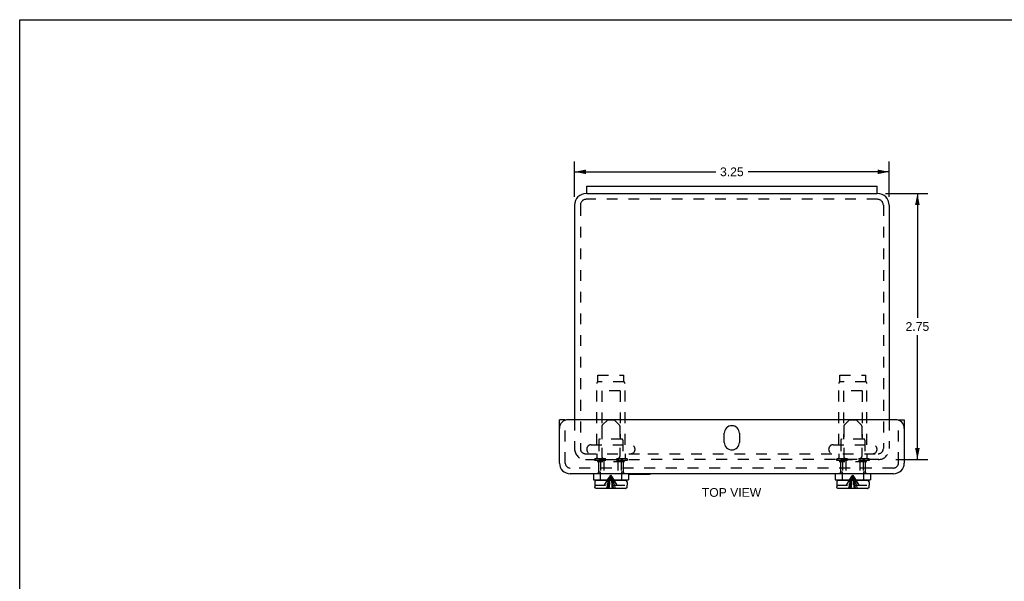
# Model space of a CAD drawing. Header units: inches. Extents: x 0 to 20.3, y 0 to 13.2.
# Tile 2 of 3: x 0 to 10.2, y 7.4 to 13.2. Entities that reach past the tile are written whole.
import ezdxf

# ---------------------------------------------------------------- set-up
doc = ezdxf.new("R2010")
doc.units = ezdxf.units.IN
doc.header["$LTSCALE"] = 1.119016
doc.header["$MEASUREMENT"] = 0
doc.linetypes.add('HIDDEN', pattern=[0.2, 0.1, -0.1])
doc.layers.get('0').update_dxf_attribs({"linetype": 'CONTINUOUS'})
for name, color, linetype in [('DEFAULT_2', 8, 'HIDDEN'), ('DIMENSIONS', 7, 'CONTINUOUS'), ('DOOR_ASSEMBLY', 7, 'CONTINUOUS')]:
    doc.layers.add(name, color=color, linetype=linetype)
doc.styles.get("Standard").update_dxf_attribs({"font": 'arial.ttf'})
doc.dimstyles.new('DIMSTYLE_2', dxfattribs={"dimtxt": 0.089761, "dimasz": 0.119681, "dimexe": 0.09, "dimexo": 0.07, "dimgap": 0.0375, "dimtad": 0, "dimtih": 1, "dimtoh": 1, "dimzin": 4, "dimdsep": 46, "dimtxsty": 'Standard', "dimblk": '_FILLED', "dimblk1": '_FILLED', "dimblk2": '_FILLED', "dimcen": 0.09, "dimazin": 1, "dimtfac": 1, "dimtdec": 3, "dimtofl": 0, "dimtmove": 0, "dimatfit": 3, "dimldrblk": '_FILLED', "dimfxl": 0, "dimtolj": 1, "dimtzin": 4, "dimarcsym": 0})

# ---------------------------------------------------------------- blocks, each defined once
blk = doc.blocks.new('_FILLED')
at = {"color": 0, "linetype": 'ByBlock'}
blk.add_solid([(0, 0), (-1, 0.2), (-1, -0.2)], dxfattribs=at)
blk = doc.blocks.new('*D9')
at = {"layer": 'DIMENSIONS', "color": 2, "linetype": 'Continuous'}
for p, q in [((5.733, 11.332), (5.733, 11.7)), ((8.983, 11.332), (8.983, 11.7)), ((5.733, 11.592), (7.191, 11.592)), ((8.983, 11.592), (7.525, 11.592))]:
    blk.add_line(p, q, dxfattribs=at)
at = {"layer": 'DIMENSIONS', "color": 2, "linetype": 'Continuous', "xscale": 0.1196808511, "yscale": 0.1196808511, "zscale": 0.1196808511, "rotation": 180}
blk.add_blockref('_FILLED', (5.733, 11.592), dxfattribs=at)
at = {"layer": 'DIMENSIONS', "color": 2, "linetype": 'Continuous', "xscale": 0.1196808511, "yscale": 0.1196808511, "zscale": 0.1196808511}
blk.add_blockref('_FILLED', (8.983, 11.592), dxfattribs=at)
at = {"layer": 'DIMENSIONS', "color": 2, "linetype": 'Continuous', "insert": (7.358, 11.637), "char_height": 0.0898, "width": 0.24392, "attachment_point": 2, "line_spacing_factor": 0.9}
blk.add_mtext('3.25', dxfattribs=at)
blk = doc.blocks.new('*D14')
at = {"layer": 'DIMENSIONS', "color": 2, "linetype": 'Continuous'}
for p, q in [((8.947, 11.368), (9.382, 11.368)), ((9.275, 11.368), (9.275, 10.083)), ((9.275, 8.618), (9.275, 9.903)), ((9.052, 8.618), (9.382, 8.618))]:
    blk.add_line(p, q, dxfattribs=at)
at = {"layer": 'DIMENSIONS', "color": 2, "linetype": 'Continuous', "xscale": 0.1196808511, "yscale": 0.1196808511, "zscale": 0.1196808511}
for p, rotation in [((9.275, 11.368), 90), ((9.275, 8.618), 270)]:
    blk.add_blockref('_FILLED', p, dxfattribs=dict(at, rotation=rotation))
at = {"layer": 'DIMENSIONS', "color": 2, "linetype": 'Continuous', "insert": (9.275, 10.038), "char_height": 0.0898, "width": 0.24392, "attachment_point": 2, "line_spacing_factor": 0.9}
blk.add_mtext('2.75', dxfattribs=at)

msp = doc.modelspace()

# ---------------------------------------------------------------- linework, layer by layer
at = {"color": 7, "linetype": 'Continuous'}
for p, q in [((0, 0), (0, 13.1649)), ((0, 13.1649), (20.3457, 13.1649)), ((5.858, 11.3679), (5.858, 11.4429)), ((8.858, 11.3679), (8.858, 11.4429)), ((5.858, 11.3679), (8.858, 11.3679))]:
    msp.add_line(p, q, dxfattribs=at)
at = {"color": 3, "linetype": 'Continuous'}
for p, q in [((5.858, 11.4429), (8.858, 11.4429)), ((5.858, 11.3679), (5.853, 11.3679)), ((8.863, 11.3679), (8.858, 11.3679)), ((5.733, 11.2479), (5.733, 9.0299)), ((8.983, 11.2479), (8.983, 9.0299))]:
    msp.add_line(p, q, dxfattribs=at)
for centre, start, end in [((5.853, 11.2479), 90, 180), ((8.863, 11.2479), 0, 90)]:
    msp.add_arc(centre, 0.12, start, end, dxfattribs=at)
at = {"layer": 'DEFAULT_2', "color": 8, "linetype": 'HIDDEN'}
for p, q in [((8.863, 11.3079), (5.853, 11.3079)), ((5.793, 11.2479), (5.793, 8.7329)), ((8.923, 11.2479), (8.923, 8.7329)), ((5.973, 9.4214), (5.973, 9.4904)), ((5.973, 9.4904), (6.243, 9.4904)), ((6.243, 9.4214), (6.243, 9.4904)), ((8.473, 9.4904), (8.743, 9.4904)), ((8.473, 9.4214), (8.473, 9.4904)), ((8.743, 9.4214), (8.743, 9.4904)), ((5.962, 8.7704), (5.962, 9.4036)), ((6.243, 9.4214), (5.973, 9.4214)), ((6.254, 8.7704), (6.254, 9.4036)), ((8.462, 8.7704), (8.462, 9.4036)), ((8.743, 9.4214), (8.473, 9.4214)), ((8.754, 8.7704), (8.754, 9.4036)), ((6.013, 9.3279), (6.013, 8.8279)), ((6.203, 9.3279), (6.013, 9.3279)), ((6.203, 9.3279), (6.203, 8.8279)), ((8.703, 9.3279), (8.513, 9.3279)), ((8.513, 9.3279), (8.513, 8.8279)), ((8.703, 9.3279), (8.703, 8.8279)), ((5.733, 9.0299), (5.733, 8.7299)), ((8.983, 9.0299), (8.983, 8.7329)), ((5.9042, 8.7704), (6.3117, 8.7704)), ((5.983, 8.8179), (5.983, 8.6079)), ((6.223, 8.8279), (5.993, 8.8279)), ((6.233, 8.8179), (6.233, 8.6079)), ((8.4042, 8.7704), (8.8117, 8.7704)), ((8.483, 8.8179), (8.483, 8.6079)), ((8.723, 8.8279), (8.493, 8.8279)), ((8.733, 8.8179), (8.733, 8.6079)), ((5.793, 8.7329), (5.793, 8.7299)), ((5.845, 8.6779), (6.4891, 8.6779)), ((5.962, 8.6779), (5.962, 8.6359)), ((6.254, 8.6779), (6.254, 8.6359)), ((6.4892, 8.6779), (8.871, 8.6779)), ((8.462, 8.6779), (8.462, 8.6359)), ((8.754, 8.6779), (8.754, 8.6359)), ((5.845, 8.6179), (6.4891, 8.6179)), ((5.938, 8.6259), (5.938, 8.6079)), ((6.278, 8.6259), (5.938, 8.6259)), ((6.278, 8.6079), (5.938, 8.6079)), ((6.278, 8.6259), (6.278, 8.6079)), ((8.8759, 8.6179), (6.4892, 8.6179)), ((8.778, 8.6259), (8.438, 8.6259)), ((8.438, 8.6259), (8.438, 8.6079)), ((8.778, 8.6079), (8.438, 8.6079)), ((8.778, 8.6259), (8.778, 8.6079))]:
    msp.add_line(p, q, dxfattribs=at)
for centre, radius, start, end in [((5.853, 11.2479), 0.06, 90, 180), ((8.863, 11.2479), 0.06, 0, 90), ((5.982, 9.4036), 0.02, 116.74368, 180), ((6.234, 9.4036), 0.02, 0, 63.25632), ((8.482, 9.4036), 0.02, 116.74368, 180), ((8.734, 9.4036), 0.02, 0, 63.25632), ((5.9042, 8.7242), 0.0462, 90, 270), ((5.993, 8.8179), 0.01, 90, 180), ((6.223, 8.8179), 0.01, 0, 90), ((6.3117, 8.7242), 0.0462, 270, 90), ((8.4042, 8.7242), 0.0462, 90, 270), ((8.493, 8.8179), 0.01, 90, 180), ((8.723, 8.8179), 0.01, 0, 90), ((8.8117, 8.7242), 0.0462, 270, 90), ((5.845, 8.7299), 0.112, 180, 270), ((5.845, 8.7299), 0.052, 180, 270), ((8.871, 8.7299), 0.112, 270, 360), ((8.871, 8.7299), 0.052, 270, 360), ((5.952, 8.6359), 0.01, 270, 360), ((6.264, 8.6359), 0.01, 180, 270), ((8.452, 8.6359), 0.01, 270, 360), ((8.764, 8.6359), 0.01, 180, 270)]:
    msp.add_arc(centre, radius, start, end, dxfattribs=at)
at = {"layer": 'DOOR_ASSEMBLY', "color": 3, "linetype": 'Continuous'}
for p, q in [((5.5767, 8.5819), (5.5767, 9.0299)), ((9.0492, 9.0299), (5.6667, 9.0299)), ((9.1392, 9.0299), (9.1392, 8.5819)), ((7.2799, 8.7955), (7.2799, 8.8893)), ((7.4361, 8.8893), (7.4361, 8.7955)), ((9.0272, 8.4699), (5.6887, 8.4699))]:
    msp.add_line(p, q, dxfattribs=at)
at = {"layer": 'DOOR_ASSEMBLY', "color": 7, "linetype": 'Continuous'}
for p, q in [((5.6367, 9.0299), (5.5767, 9.0299)), ((9.0792, 9.0299), (9.1392, 9.0299)), ((5.927, 8.4699), (5.927, 8.4074)), ((6.289, 8.4699), (6.289, 8.4074)), ((6.289, 8.4659), (6.5147, 8.4659)), ((6.5147, 8.4659), (6.5147, 8.4699)), ((8.427, 8.4699), (8.427, 8.4074)), ((8.789, 8.4699), (8.789, 8.4074)), ((5.927, 8.4074), (6.289, 8.4074)), ((5.941, 8.3874), (5.941, 8.3524)), ((5.9418, 8.3524), (5.941, 8.3524)), ((5.9418, 8.3524), (5.9418, 8.3344)), ((6.26, 8.4024), (5.956, 8.4024)), ((6.035, 8.4074), (6.035, 8.4024)), ((6.181, 8.4074), (6.181, 8.4024)), ((6.275, 8.3524), (6.2742, 8.3524)), ((6.2742, 8.3524), (6.2742, 8.3344)), ((6.275, 8.3874), (6.275, 8.3524)), ((8.427, 8.4074), (8.789, 8.4074)), ((8.441, 8.3874), (8.441, 8.3524)), ((8.4418, 8.3524), (8.441, 8.3524)), ((8.4418, 8.3524), (8.4418, 8.3344)), ((8.76, 8.4024), (8.456, 8.4024)), ((8.535, 8.4074), (8.535, 8.4024)), ((8.681, 8.4074), (8.681, 8.4024)), ((8.775, 8.3524), (8.7742, 8.3524)), ((8.7742, 8.3524), (8.7742, 8.3344)), ((8.775, 8.3874), (8.775, 8.3524)), ((6.2591, 8.3194), (5.9569, 8.3194)), ((8.7591, 8.3194), (8.4569, 8.3194))]:
    msp.add_line(p, q, dxfattribs=at)
at = {"layer": 'DOOR_ASSEMBLY', "color": 8, "linetype": 'HIDDEN'}
for p, q in [((5.6367, 8.5819), (5.6367, 9.0299)), ((6.014, 8.9622), (6.014, 8.6486)), ((6.075, 9.0294), (6.0184, 8.9728)), ((6.075, 9.0294), (6.141, 9.0294)), ((6.141, 9.0294), (6.1976, 8.9728)), ((6.202, 8.9622), (6.202, 8.6486)), ((8.514, 8.9622), (8.514, 8.6486)), ((8.575, 9.0294), (8.5184, 8.9728)), ((8.575, 9.0294), (8.641, 9.0294)), ((8.641, 9.0294), (8.6976, 8.9728)), ((8.702, 8.9622), (8.702, 8.6486)), ((9.0792, 8.5819), (9.0792, 9.0299)), ((5.9722, 8.5988), (5.9682, 8.5949)), ((6.2478, 8.5949), (5.9682, 8.5949)), ((5.9722, 8.5988), (5.98, 8.6064)), ((5.98, 8.6065), (5.9761, 8.6027)), ((5.9838, 8.6102), (5.98, 8.6064)), ((5.9815, 8.5949), (5.9815, 8.4874)), ((5.9876, 8.6138), (5.9838, 8.6102)), ((5.9876, 8.6138), (5.9913, 8.6174)), ((5.9913, 8.6174), (6.2247, 8.6174)), ((6.0022, 8.6174), (6.0022, 8.4874)), ((6.0306, 8.6258), (6.0184, 8.638)), ((6.035, 8.6152), (6.035, 8.4074)), ((6.181, 8.6152), (6.181, 8.4074)), ((6.1854, 8.6258), (6.1976, 8.638)), ((6.2138, 8.6174), (6.2138, 8.4874)), ((6.2284, 8.6138), (6.2247, 8.6174)), ((6.2322, 8.6102), (6.2284, 8.6138)), ((6.236, 8.6064), (6.2322, 8.6102)), ((6.2345, 8.5949), (6.2345, 8.4874)), ((6.2399, 8.6027), (6.236, 8.6065)), ((6.2438, 8.5988), (6.2399, 8.6027)), ((6.2438, 8.5988), (6.2478, 8.5949)), ((8.4722, 8.5988), (8.4682, 8.5949)), ((8.7478, 8.5949), (8.4682, 8.5949)), ((8.48, 8.6065), (8.4761, 8.6027)), ((8.4815, 8.5949), (8.4815, 8.4874)), ((8.4876, 8.6138), (8.4838, 8.6102)), ((8.4876, 8.6138), (8.4913, 8.6174)), ((8.4913, 8.6174), (8.7247, 8.6174)), ((8.5022, 8.6174), (8.5022, 8.4874)), ((8.5306, 8.6258), (8.5184, 8.638)), ((8.535, 8.6152), (8.535, 8.4074)), ((8.681, 8.6152), (8.681, 8.4074)), ((8.6854, 8.6258), (8.6976, 8.638)), ((8.7138, 8.6174), (8.7138, 8.4874)), ((8.7284, 8.6138), (8.7247, 8.6174)), ((8.7322, 8.6102), (8.7284, 8.6138)), ((8.736, 8.6064), (8.7322, 8.6102)), ((8.7345, 8.5949), (8.7345, 8.4874)), ((8.7399, 8.6027), (8.736, 8.6065)), ((8.7438, 8.5988), (8.7399, 8.6027)), ((8.7438, 8.5988), (8.7478, 8.5949)), ((9.0272, 8.5299), (5.6887, 8.5299)), ((5.978, 8.4874), (5.978, 8.4699)), ((6.0022, 8.4874), (5.978, 8.4874)), ((5.998, 8.4874), (5.998, 8.4074)), ((6.238, 8.4874), (6.2138, 8.4874)), ((6.218, 8.4874), (6.218, 8.4074)), ((6.238, 8.4874), (6.238, 8.4699)), ((8.5022, 8.4874), (8.478, 8.4874)), ((8.478, 8.4874), (8.478, 8.4699)), ((8.498, 8.4874), (8.498, 8.4074)), ((8.738, 8.4874), (8.7138, 8.4874)), ((8.718, 8.4874), (8.718, 8.4074)), ((8.738, 8.4874), (8.738, 8.4699)), ((5.9418, 8.3524), (6.0754, 8.3524)), ((6.0624, 8.3879), (6.0729, 8.4054)), ((6.1406, 8.3524), (6.2742, 8.3524)), ((6.1536, 8.3879), (6.1431, 8.4054)), ((8.4418, 8.3524), (8.5754, 8.3524)), ((8.5624, 8.3879), (8.5729, 8.4054)), ((8.6348, 8.3879), (8.6286, 8.4054)), ((8.6406, 8.3524), (8.7742, 8.3524)), ((8.6536, 8.3879), (8.6431, 8.4054)), ((5.9419, 8.3329), (5.9421, 8.3315)), ((5.9425, 8.3301), (5.9425, 8.3301)), ((5.943, 8.3287), (5.943, 8.3287)), ((5.9436, 8.3273), (5.9436, 8.3273)), ((5.9444, 8.3261), (5.9444, 8.3261)), ((5.9452, 8.3249), (5.9452, 8.3249)), ((5.9462, 8.3238), (5.9462, 8.3238)), ((5.9473, 8.3228), (5.9473, 8.3228)), ((5.9485, 8.3219), (5.9485, 8.3219)), ((5.9498, 8.3212), (5.9498, 8.3212)), ((5.9511, 8.3205), (5.9511, 8.3205)), ((5.9525, 8.3201), (5.9525, 8.3201)), ((6.2606, 8.3195), (6.262, 8.3197)), ((6.2635, 8.3201), (6.2635, 8.3201)), ((6.2649, 8.3205), (6.2649, 8.3205)), ((6.2662, 8.3212), (6.2662, 8.3212)), ((6.2675, 8.3219), (6.2675, 8.3219)), ((6.2687, 8.3228), (6.2687, 8.3228)), ((6.2698, 8.3238), (6.2698, 8.3238)), ((6.2707, 8.3249), (6.2708, 8.3249)), ((6.2716, 8.3261), (6.2716, 8.3261)), ((6.2724, 8.3273), (6.2724, 8.3273)), ((6.273, 8.3287), (6.273, 8.3287)), ((6.2735, 8.3301), (6.2735, 8.3301)), ((6.2741, 8.3329), (6.2741, 8.3329)), ((8.4419, 8.3329), (8.4421, 8.3315)), ((8.4425, 8.3301), (8.4425, 8.3301)), ((8.443, 8.3287), (8.443, 8.3287)), ((8.4436, 8.3273), (8.4436, 8.3273)), ((8.4444, 8.3261), (8.4444, 8.3261)), ((8.4452, 8.3249), (8.4452, 8.3249)), ((8.4462, 8.3238), (8.4462, 8.3238)), ((8.4473, 8.3228), (8.4473, 8.3228)), ((8.4485, 8.3219), (8.4485, 8.3219)), ((8.4498, 8.3212), (8.4498, 8.3212)), ((8.4511, 8.3205), (8.4511, 8.3205)), ((8.4525, 8.3201), (8.4525, 8.3201)), ((8.4554, 8.3195), (8.4554, 8.3195)), ((8.7606, 8.3195), (8.762, 8.3197)), ((8.7635, 8.3201), (8.7635, 8.3201)), ((8.7649, 8.3205), (8.7649, 8.3205)), ((8.7662, 8.3212), (8.7662, 8.3212)), ((8.7675, 8.3219), (8.7675, 8.3219)), ((8.7687, 8.3228), (8.7687, 8.3228)), ((8.7698, 8.3238), (8.7698, 8.3238)), ((8.7707, 8.3249), (8.7708, 8.3249)), ((8.7716, 8.3261), (8.7716, 8.3261)), ((8.7724, 8.3273), (8.7724, 8.3273)), ((8.773, 8.3287), (8.773, 8.3287)), ((8.7735, 8.3301), (8.7735, 8.3301))]:
    msp.add_line(p, q, dxfattribs=at)
for points in [[(8.4722, 8.5988), (8.48, 8.6064), (8.4838, 8.6102)], [(6.0729, 8.4054), (6.084, 8.4226), (6.0957, 8.4396), (6.108, 8.4564)], [(6.0803, 8.3194), (6.0841, 8.3432), (6.0881, 8.3666), (6.0926, 8.3896), (6.0973, 8.4122), (6.1025, 8.4345), (6.108, 8.4564)], [(6.0874, 8.4054), (6.0939, 8.4226), (6.1008, 8.4396), (6.108, 8.4564)], [(6.0988, 8.3896), (6.1016, 8.4122), (6.1047, 8.4345), (6.108, 8.4564)], [(6.1431, 8.4054), (6.132, 8.4226), (6.1203, 8.4396), (6.108, 8.4564)], [(6.1286, 8.4054), (6.1221, 8.4226), (6.1152, 8.4396), (6.108, 8.4564)], [(6.1357, 8.3194), (6.1319, 8.3432), (6.1279, 8.3666), (6.1234, 8.3896), (6.1186, 8.4122), (6.1135, 8.4345), (6.108, 8.4564)], [(6.1172, 8.3896), (6.1143, 8.4122), (6.1113, 8.4345), (6.108, 8.4564)], [(8.5729, 8.4054), (8.584, 8.4226), (8.5957, 8.4396), (8.608, 8.4564)], [(8.5874, 8.4054), (8.5939, 8.4226), (8.6008, 8.4396), (8.608, 8.4564)], [(8.5926, 8.3896), (8.5973, 8.4122), (8.6025, 8.4345), (8.608, 8.4564)], [(8.5988, 8.3896), (8.6016, 8.4122), (8.6047, 8.4345), (8.608, 8.4564)], [(8.6431, 8.4054), (8.632, 8.4226), (8.6203, 8.4396), (8.608, 8.4564)], [(8.6286, 8.4054), (8.6221, 8.4226), (8.6152, 8.4396), (8.608, 8.4564)], [(8.6234, 8.3896), (8.6186, 8.4122), (8.6135, 8.4345), (8.608, 8.4564)], [(8.6172, 8.3896), (8.6143, 8.4122), (8.6113, 8.4345), (8.608, 8.4564)], [(6.0433, 8.3524), (6.0525, 8.3703), (6.0624, 8.3879)], [(6.0754, 8.3524), (6.073, 8.3473), (6.0706, 8.342), (6.0682, 8.3365), (6.0658, 8.331), (6.0634, 8.3253), (6.061, 8.3194)], [(6.07, 8.3524), (6.0754, 8.3703), (6.0812, 8.3879), (6.0874, 8.4054)], [(6.0915, 8.3194), (6.0937, 8.3432), (6.0961, 8.3666), (6.0988, 8.3896)], [(6.1245, 8.3194), (6.1223, 8.3432), (6.1198, 8.3666), (6.1172, 8.3896)], [(6.146, 8.3524), (6.1406, 8.3703), (6.1348, 8.3879), (6.1286, 8.4054)], [(6.1406, 8.3524), (6.143, 8.3473), (6.1454, 8.342), (6.1478, 8.3365), (6.1502, 8.331), (6.1526, 8.3253), (6.155, 8.3194)], [(6.1727, 8.3524), (6.1635, 8.3703), (6.1536, 8.3879)], [(8.5433, 8.3524), (8.5525, 8.3703), (8.5624, 8.3879)], [(8.5754, 8.3524), (8.573, 8.3473), (8.5706, 8.342), (8.5682, 8.3365), (8.5658, 8.331), (8.5634, 8.3253), (8.561, 8.3194)], [(8.57, 8.3524), (8.5754, 8.3703), (8.5812, 8.3879), (8.5874, 8.4054)], [(8.5803, 8.3194), (8.5841, 8.3432), (8.5881, 8.3666), (8.5926, 8.3896)], [(8.5915, 8.3194), (8.5937, 8.3432), (8.5961, 8.3666), (8.5988, 8.3896)], [(8.6245, 8.3194), (8.6223, 8.3432), (8.6198, 8.3666), (8.6172, 8.3896)], [(8.6357, 8.3194), (8.6319, 8.3432), (8.6279, 8.3666), (8.6234, 8.3896)], [(8.646, 8.3524), (8.6406, 8.3703), (8.6348, 8.3879)], [(8.6406, 8.3524), (8.643, 8.3473), (8.6454, 8.342), (8.6478, 8.3365), (8.6502, 8.331), (8.6526, 8.3253), (8.655, 8.3194)], [(8.6727, 8.3524), (8.6635, 8.3703), (8.6536, 8.3879)]]:
    msp.add_lwpolyline(points, dxfattribs=at)
at = {"layer": 'DOOR_ASSEMBLY', "color": 7, "linetype": 'Continuous'}
for points in [[(5.9569, 8.3194), (5.9554, 8.3195), (5.954, 8.3197), (5.9525, 8.3201), (5.9511, 8.3205), (5.9498, 8.3212), (5.9485, 8.3219), (5.9473, 8.3228), (5.9462, 8.3238), (5.9452, 8.3249), (5.9444, 8.3261), (5.9436, 8.3273), (5.943, 8.3287), (5.9425, 8.3301), (5.9421, 8.3315), (5.9419, 8.3329), (5.9418, 8.3344)], [(6.2742, 8.3344), (6.2741, 8.3329), (6.2739, 8.3315), (6.2735, 8.3301), (6.273, 8.3287), (6.2724, 8.3273), (6.2716, 8.3261), (6.2708, 8.3249), (6.2698, 8.3238), (6.2687, 8.3228), (6.2675, 8.3219), (6.2662, 8.3212), (6.2649, 8.3205), (6.2635, 8.3201), (6.262, 8.3197), (6.2606, 8.3195), (6.2591, 8.3194)], [(8.4569, 8.3194), (8.4554, 8.3195), (8.454, 8.3197), (8.4525, 8.3201), (8.4511, 8.3205), (8.4498, 8.3212), (8.4485, 8.3219), (8.4473, 8.3228), (8.4462, 8.3238), (8.4452, 8.3249), (8.4444, 8.3261), (8.4436, 8.3273), (8.443, 8.3287), (8.4425, 8.3301), (8.4421, 8.3315), (8.4419, 8.3329), (8.4418, 8.3344)], [(8.7742, 8.3344), (8.7741, 8.3329), (8.7739, 8.3315), (8.7735, 8.3301), (8.773, 8.3287), (8.7724, 8.3273), (8.7716, 8.3261), (8.7708, 8.3249), (8.7698, 8.3238), (8.7687, 8.3228), (8.7675, 8.3219), (8.7662, 8.3212), (8.7649, 8.3205), (8.7635, 8.3201), (8.762, 8.3197), (8.7606, 8.3195), (8.7591, 8.3194)]]:
    msp.add_lwpolyline(points, dxfattribs=at)
at = {"layer": 'DOOR_ASSEMBLY', "color": 3, "linetype": 'Continuous'}
for centre, radius, start, end in [((5.6667, 8.9399), 0.09, 90, 180), ((7.358, 8.8893), 0.0781, 0, 180), ((9.0492, 8.9399), 0.09, 0, 90), ((7.358, 8.7955), 0.0781, 180, 360), ((5.6887, 8.5819), 0.112, 180, 270), ((9.0272, 8.5819), 0.112, 270, 360)]:
    msp.add_arc(centre, radius, start, end, dxfattribs=at)
at = {"layer": 'DOOR_ASSEMBLY', "color": 8, "linetype": 'HIDDEN'}
for centre, radius, start, end in [((6.029, 8.9622), 0.015, 134.99999, 180), ((6.187, 8.9622), 0.015, 0, 45.00001), ((8.529, 8.9622), 0.015, 134.99999, 180), ((8.687, 8.9622), 0.015, 0, 45.00001), ((6.029, 8.6486), 0.015, 180, 224.99995), ((6.187, 8.6486), 0.015, 315.00005, 360), ((8.529, 8.6486), 0.015, 180, 224.99995), ((8.687, 8.6486), 0.015, 315.00005, 360), ((5.6887, 8.5819), 0.052, 180, 270), ((6.02, 8.6152), 0.015, 0, 44.99994), ((6.196, 8.6152), 0.015, 135.00006, 180), ((8.52, 8.6152), 0.015, 0, 44.99994), ((8.696, 8.6152), 0.015, 135.00006, 180), ((9.0272, 8.5819), 0.052, 270, 360)]:
    msp.add_arc(centre, radius, start, end, dxfattribs=at)
at = {"layer": 'DOOR_ASSEMBLY', "color": 7, "linetype": 'Continuous'}
for centre, start, end in [((5.956, 8.3874), 90, 180), ((6.26, 8.3874), 0, 90), ((8.456, 8.3874), 90, 180), ((8.76, 8.3874), 0, 90)]:
    msp.add_arc(centre, 0.015, start, end, dxfattribs=at)

# ---------------------------------------------------------------- texts
at = {"layer": 'DIMENSIONS', "color": 2, "linetype": 'Continuous', "insert": (7.3546, 8.3224), "char_height": 0.08976, "width": 0.61164, "attachment_point": 2, "line_spacing_factor": 0.9}
msp.add_mtext('TOP VIEW', dxfattribs=at)

# ---------------------------------------------------------------- dimensions: what is measured, and where the dimension line sits
at = {"layer": 'DIMENSIONS', "color": 2, "linetype": 'Continuous'}
dim = msp.add_linear_dim(base=(8.983, 11.5919), p1=(5.733, 11.2617), p2=(8.983, 11.2617), dimstyle='DIMSTYLE_2', dxfattribs=at)
dim.commit()
dim.dimension.update_dxf_attribs({"geometry": '*D9', "text_midpoint": (7.3582, 11.5914), "dimtype": 160})
dim = msp.add_linear_dim(base=(9.2745, 8.6179), p1=(8.8768, 11.3679), p2=(8.9818, 8.6179), angle=270, dimstyle='DIMSTYLE_2', dxfattribs=at)
dim.commit()
dim.dimension.update_dxf_attribs({"geometry": '*D14', "text_midpoint": (9.2737, 9.9924), "dimtype": 160})

doc.saveas('drawing.dxf')
